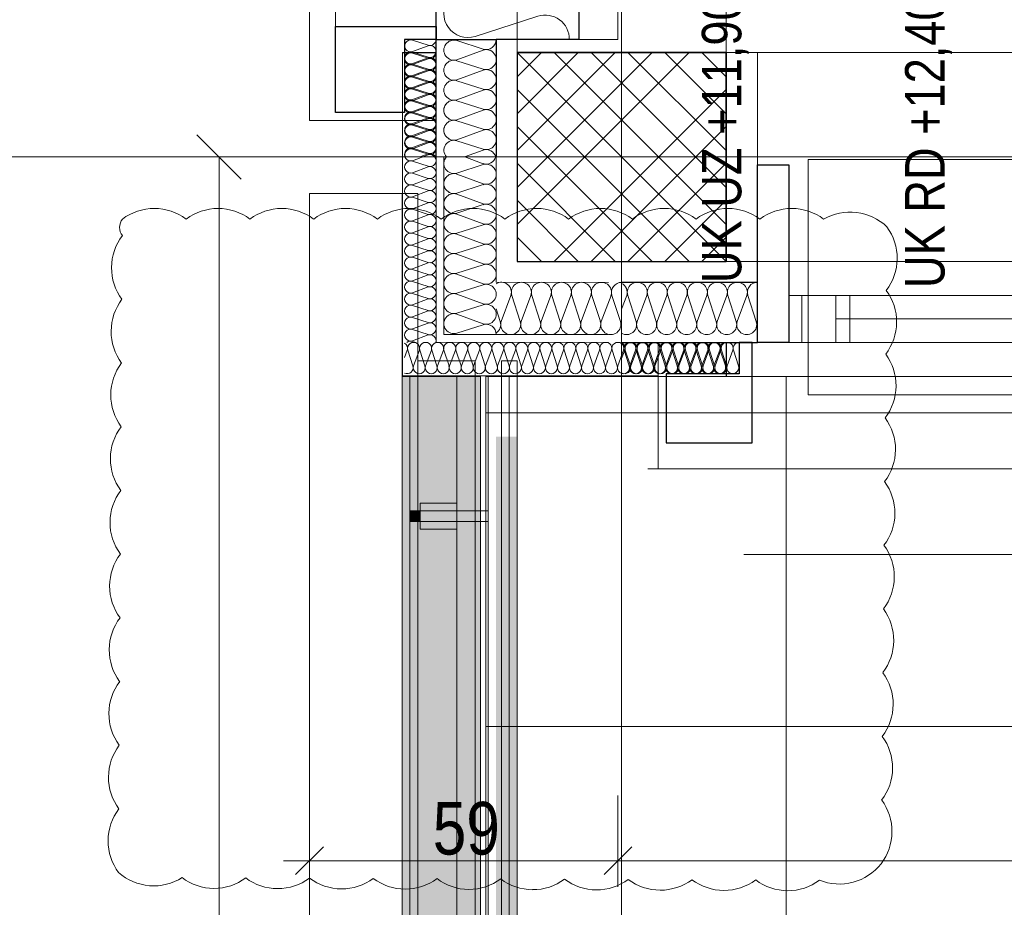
# Model space of a CAD drawing. Extents: x -420 to 300, y 62 to 1112.
# Tile 215 of 256: x -325 to -288, y 746 to 780. Entities that reach past the tile are written whole.
import ezdxf
from ezdxf.lldxf.tags import DXFTag

# ---------------------------------------------------------------- set-up
doc = ezdxf.new("R2010")
doc.units = 0
doc.layers.get('0').update_dxf_attribs({"lineweight": 13})
for name, color, linetype, lineweight, true_color in [('00_E_ST_Handlaufleuchte_Bem', 7, 'Continuous', 5, 0x7d7d00), ('00_E_ST_Handlaufleuchte–Handlauf-Position', 7, 'Continuous', 5, 0x0000b2), ('30 -33 Aussenwände- 3 Aussenstützen', 7, 'Continuous', 50, 0x0000dd), ('30 -33 Aussenwände- 7 Fassade_ Elemente', 7, 'Continuous', 9, 0x00aacc), ('30 -34 Innenwände- 6 Elemente', 7, 'Continuous', 9, 0xff6633), ('30 -35 Decken- 1 Konstruktion-Träger- Stahlbeton', 7, 'Continuous', 13, 0x33aa00), ('30 -36 Dächer- 3 Dachbeläge', 7, 'Continuous', 15, 0x9999ff), ('30 -36 Dächer- 4 Dachbekleidungen', 7, 'Continuous', 9, 0xccccff), ('60- 61 allgemeine Ausstattung- 4 Terrassen', 9, 'Continuous', 9, 0x808080), ('70 -72 Beschriftung- 1 Beschriftung allgemein', 7, 'Continuous', 9, 0xff6633), ('70 -76 Bemaßung- 2 Allgemein', 9, 'Continuous', 5, 0x808080), ('70 -77 Revision- 2 Wolken sichtbar', 3, 'Continuous', 18, 0x00ff00)]:
    doc.layers.add(name, color=color, linetype=linetype, lineweight=lineweight, true_color=true_color)
doc.layers.add('70 -71 Achsen- 1 Gebäudeachsen', color=7, linetype='STRICHPUNKT2-A06CPUWML0', lineweight=18)
doc.styles.get("Standard").update_dxf_attribs({"font": 'ARIALN.TTF'})
tags = doc.linetypes.add('grob-A06CPUWHL0', pattern=[14, 3, -8, 3]).pattern_tags.tags
tags[8:9] = [DXFTag(74, 4), DXFTag(75, 0), DXFTag(340, '0'), DXFTag(46, 0.0), DXFTag(50, 0.0), DXFTag(44, 0.0), DXFTag(45, 0.0)]
tags[6:7] = [DXFTag(74, 4), DXFTag(75, 0), DXFTag(340, '0'), DXFTag(46, 0.0), DXFTag(50, 0.0), DXFTag(44, 0.0), DXFTag(45, 0.0)]
tags[4:5] = [DXFTag(74, 4), DXFTag(75, 0), DXFTag(340, '0'), DXFTag(46, 0.0), DXFTag(50, 0.0), DXFTag(44, 0.0), DXFTag(45, 0.0)]
tags = doc.linetypes.add('STRICHPUNKT2-A06CPUWML0', pattern=[12.7, 6.35, -3.175, 0, -3.175]).pattern_tags.tags
tags[10:11] = [DXFTag(74, 4), DXFTag(75, 0), DXFTag(340, '0'), DXFTag(46, 0.0), DXFTag(50, 0.0), DXFTag(44, 0.0), DXFTag(45, 0.0)]
tags[8:9] = [DXFTag(74, 4), DXFTag(75, 0), DXFTag(340, '0'), DXFTag(46, 0.0), DXFTag(50, 0.0), DXFTag(44, 0.0), DXFTag(45, 0.0)]
tags[6:7] = [DXFTag(74, 4), DXFTag(75, 0), DXFTag(340, '0'), DXFTag(46, 0.0), DXFTag(50, 0.0), DXFTag(44, 0.0), DXFTag(45, 0.0)]
tags[4:5] = [DXFTag(74, 4), DXFTag(75, 0), DXFTag(340, '0'), DXFTag(46, 0.0), DXFTag(50, 0.0), DXFTag(44, 0.0), DXFTag(45, 0.0)]

# ---------------------------------------------------------------- blocks, each defined once
blk = doc.blocks.new('Referenz-A06CPUWNL0', base_point=(-395.238, 76.953))
at = {"layer": '30 -33 Aussenwände- 3 Aussenstützen', "color": 0, "lineweight": 9}
for p, q in [((-306.298, 778.453), (-298.298, 770.453)), ((-299.712, 778.453), (-306.298, 771.868)), ((-301.126, 778.453), (-306.298, 773.282)), ((-302.54, 778.453), (-306.298, 774.696)), ((-303.955, 778.453), (-306.298, 776.11)), ((-305.369, 778.453), (-306.298, 777.524)), ((-304.884, 778.453), (-298.298, 771.868)), ((-303.469, 778.453), (-298.298, 773.282)), ((-302.055, 778.453), (-298.298, 774.696)), ((-300.641, 778.453), (-298.298, 776.11)), ((-299.227, 778.453), (-298.298, 777.524)), ((-306.298, 777.039), (-299.712, 770.453)), ((-298.298, 777.039), (-304.884, 770.453)), ((-306.298, 775.625), (-301.126, 770.453)), ((-298.298, 775.625), (-303.469, 770.453)), ((-302.298, 775.453), (-302.298, 773.453)), ((-303.298, 774.453), (-301.298, 774.453)), ((-306.298, 774.211), (-302.54, 770.453)), ((-298.298, 774.211), (-302.055, 770.453)), ((-306.298, 772.797), (-303.955, 770.453)), ((-298.298, 772.797), (-300.641, 770.453)), ((-306.298, 771.382), (-305.369, 770.453)), ((-298.298, 771.382), (-299.227, 770.453))]:
    blk.add_line(p, q, dxfattribs=at)
at = {"layer": '30 -33 Aussenwände- 3 Aussenstützen', "color": 0, "linetype": 'Continuous', "lineweight": 25, "ltscale": 0.25}
for p, q in [((-298.298, 778.453), (-306.298, 778.453)), ((-306.298, 778.453), (-306.298, 770.453)), ((-298.298, 770.453), (-298.298, 778.453)), ((-306.298, 770.453), (-298.298, 770.453))]:
    blk.add_line(p, q, dxfattribs=at)
at = {"layer": '30 -33 Aussenwände- 7 Fassade_ Elemente', "color": 0, "linetype": 'Continuous', "lineweight": 25, "ltscale": 0.25}
for p, q in [((-309.398, 774.453), (-309.398, 834.453)), ((-303.938, 829.953), (-303.938, 778.953)), ((-313.238, 776.153), (-313.238, 779.453)), ((-313.238, 779.453), (-309.398, 779.453)), ((-309.398, 779.453), (-309.398, 778.953)), ((-309.398, 778.953), (-310.598, 778.953)), ((-310.598, 778.953), (-310.598, 776.153)), ((-309.398, 774.453), (-309.398, 778.953)), ((-309.398, 778.953), (-307.098, 778.953)), ((-303.938, 778.953), (-307.098, 778.953)), ((-307.098, 778.953), (-307.098, 774.453)), ((-310.678, 778.453), (-309.398, 778.453)), ((-310.598, 776.153), (-313.238, 776.153)), ((-297.098, 774.153), (-295.898, 774.153)), ((-297.098, 767.353), (-297.098, 774.153)), ((-295.898, 774.153), (-295.898, 767.353)), ((-297.098, 769.653), (-302.298, 769.653)), ((-297.098, 767.353), (-297.098, 769.653)), ((-302.298, 767.353), (-297.098, 767.353)), ((-298.301, 767.357), (-298.301, 766.077)), ((-297.798, 767.353), (-297.798, 766.153)), ((-297.298, 767.353), (-297.798, 767.353)), ((-297.298, 763.513), (-297.298, 767.353)), ((-295.898, 767.353), (-297.098, 767.353)), ((-297.798, 766.153), (-300.598, 766.153)), ((-300.598, 766.153), (-300.598, 763.513)), ((-300.598, 763.513), (-297.298, 763.513))]:
    blk.add_line(p, q, dxfattribs=at)
at = {"layer": '30 -33 Aussenwände- 7 Fassade_ Elemente', "color": 0, "linetype": 'Continuous', "ltscale": 0.13}
for p, q in [((-314.238, 833.053), (-314.238, 775.853)), ((-302.438, 778.953), (-302.438, 829.953)), ((-313.238, 779.453), (-313.238, 829.453)), ((-309.398, 829.453), (-309.398, 779.453)), ((-305.498, 779.84), (-307.898, 779.069)), ((-309.398, 779.453), (-313.238, 779.453)), ((-309.698, 778.732), (-310.298, 778.924)), ((-309.398, 778.953), (-302.438, 778.953)), ((-309.398, 775.853), (-309.398, 778.953)), ((-310.298, 778.487), (-309.698, 778.709)), ((-307.598, 778.584), (-308.598, 778.905)), ((-308.598, 778.177), (-307.598, 778.546)), ((-310.678, 766.073), (-310.678, 778.453)), ((-310.678, 778.453), (-309.398, 778.453)), ((-309.698, 778.272), (-310.298, 778.464)), ((-309.698, 778.232), (-310.298, 778.424)), ((-310.298, 777.987), (-309.698, 778.209)), ((-310.297, 778.027), (-309.697, 778.249)), ((-297.098, 778.453), (-297.098, 767.353)), ((-309.698, 777.772), (-310.298, 777.965)), ((-309.698, 777.772), (-310.298, 777.965)), ((-309.697, 777.812), (-310.297, 778.005)), ((-310.297, 777.568), (-309.697, 777.79)), ((-307.598, 777.818), (-308.598, 778.139)), ((-310.298, 777.528), (-309.698, 777.75)), ((-310.298, 777.528), (-309.698, 777.75)), ((-309.698, 777.312), (-310.298, 777.505)), ((-309.697, 777.353), (-310.297, 777.545)), ((-308.598, 777.411), (-307.598, 777.78)), ((-310.298, 777.068), (-309.698, 777.29)), ((-309.698, 776.853), (-310.298, 777.046)), ((-310.297, 777.108), (-309.697, 777.33)), ((-309.696, 776.893), (-310.297, 777.085)), ((-307.598, 777.052), (-308.598, 777.373)), ((-310.298, 776.608), (-309.698, 776.83)), ((-310.296, 776.648), (-309.696, 776.871)), ((-308.598, 776.645), (-307.598, 777.014)), ((-309.698, 776.393), (-310.298, 776.586)), ((-310.298, 776.149), (-309.698, 776.371)), ((-309.696, 776.433), (-310.296, 776.626)), ((-310.296, 776.189), (-309.696, 776.411)), ((-307.598, 776.286), (-308.598, 776.607)), ((-309.698, 775.933), (-310.298, 776.126)), ((-310.298, 775.689), (-309.698, 775.911)), ((-309.696, 775.974), (-310.296, 776.166)), ((-310.296, 775.729), (-309.696, 775.951)), ((-308.598, 775.878), (-307.598, 776.248)), ((-314.238, 775.853), (-309.398, 775.853)), ((-309.698, 775.474), (-310.298, 775.667)), ((-309.695, 775.514), (-310.296, 775.707)), ((-307.598, 775.52), (-308.598, 775.841)), ((-310.298, 775.23), (-309.698, 775.451)), ((-309.698, 775.014), (-310.298, 775.207)), ((-310.295, 775.269), (-309.695, 775.492)), ((-309.695, 775.055), (-310.295, 775.247)), ((-308.598, 775.112), (-307.598, 775.482)), ((-302.298, 775.453), (-302.298, 773.453)), ((-302.298, 773.453), (-302.298, 775.453)), ((-302.298, 773.453), (-302.298, 775.453)), ((-310.298, 774.77), (-309.698, 774.992)), ((-310.295, 774.81), (-309.695, 775.032)), ((-309.695, 774.595), (-310.295, 774.787)), ((-307.598, 774.754), (-308.598, 775.075)), ((-309.698, 774.555), (-310.298, 774.747)), ((-310.298, 774.31), (-309.698, 774.532)), ((-309.695, 774.572), (-310.017, 774.453)), ((-309.398, 767.358), (-309.398, 774.453)), ((-309.098, 767.658), (-309.098, 774.453)), ((-307.598, 774.716), (-308.308, 774.453)), ((-307.598, 774.196), (-308.293, 774.453)), ((-307.098, 769.657), (-307.098, 774.453)), ((-303.298, 774.453), (-301.298, 774.453)), ((-303.298, 774.453), (-301.298, 774.453)), ((-303.298, 774.453), (-301.298, 774.453)), ((-309.698, 774.095), (-310.298, 774.288)), ((-310.298, 773.851), (-309.698, 774.072)), ((-307.598, 774.159), (-308.598, 773.837)), ((-309.698, 773.635), (-310.298, 773.828)), ((-308.598, 773.8), (-307.598, 773.43)), ((-310.298, 773.391), (-309.698, 773.613)), ((-309.698, 773.176), (-310.298, 773.369)), ((-307.598, 773.393), (-308.598, 773.071)), ((-307.598, 773.393), (-308.598, 773.071)), ((-314.238, 773.053), (-310.698, 773.053)), ((-314.238, 610.853), (-314.238, 773.053)), ((-314.238, 773.053), (-310.098, 773.053)), ((-314.238, 610.853), (-314.238, 773.053)), ((-310.698, 773.053), (-310.698, 610.853)), ((-310.298, 772.931), (-309.698, 773.153)), ((-309.698, 772.716), (-310.298, 772.909)), ((-310.098, 773.053), (-310.098, 610.853)), ((-308.598, 773.034), (-307.598, 772.664)), ((-308.598, 773.034), (-307.598, 772.664)), ((-310.298, 772.472), (-309.698, 772.694)), ((-307.598, 772.627), (-308.598, 772.305)), ((-307.598, 772.627), (-308.598, 772.305)), ((-309.698, 772.256), (-310.298, 772.449)), ((-310.298, 772.012), (-309.698, 772.234)), ((-308.598, 772.268), (-307.598, 771.898)), ((-309.698, 771.797), (-310.298, 771.99)), ((-310.298, 771.553), (-309.698, 771.774)), ((-307.598, 771.861), (-308.598, 771.539)), ((-309.698, 771.337), (-310.298, 771.53)), ((-308.598, 771.502), (-307.598, 771.132)), ((-310.298, 771.093), (-309.698, 771.315)), ((-309.698, 770.878), (-310.298, 771.07)), ((-307.598, 771.095), (-308.598, 770.773)), ((-310.298, 770.633), (-309.698, 770.855)), ((-308.598, 770.736), (-307.598, 770.366)), ((-309.698, 770.418), (-310.298, 770.611)), ((-310.298, 770.174), (-309.698, 770.395)), ((-307.598, 770.328), (-308.598, 770.007)), ((-309.698, 769.958), (-310.298, 770.151)), ((-310.298, 769.714), (-309.698, 769.936)), ((-308.598, 769.97), (-307.598, 769.6)), ((-309.698, 769.499), (-310.298, 769.691)), ((-307.598, 769.562), (-308.598, 769.241)), ((-302.798, 769.653), (-307.098, 769.657)), ((-310.298, 769.254), (-309.698, 769.476)), ((-309.698, 769.039), (-310.298, 769.232)), ((-308.598, 769.204), (-307.598, 768.834)), ((-308.598, 769.204), (-307.598, 768.834)), ((-306.905, 768.157), (-306.535, 769.156)), ((-306.497, 769.156), (-306.177, 768.156)), ((-306.139, 768.156), (-305.769, 769.156)), ((-305.731, 769.156), (-305.411, 768.155)), ((-305.731, 769.156), (-305.411, 768.155)), ((-305.373, 768.155), (-305.003, 769.155)), ((-305.373, 768.155), (-305.003, 769.155)), ((-304.965, 769.155), (-304.644, 768.155)), ((-304.965, 769.155), (-304.644, 768.155)), ((-304.607, 768.155), (-304.237, 769.155)), ((-304.199, 769.154), (-303.878, 768.154)), ((-303.841, 768.154), (-303.471, 769.154)), ((-303.841, 768.154), (-303.471, 769.154)), ((-303.433, 769.154), (-303.112, 768.154)), ((-303.433, 769.154), (-303.112, 768.154)), ((-303.075, 768.154), (-302.704, 769.153)), ((-302.667, 769.153), (-302.346, 768.153)), ((-302.101, 769.153), (-302.298, 768.622)), ((-302.064, 769.153), (-301.742, 768.153)), ((-301.705, 768.153), (-301.335, 769.153)), ((-301.298, 769.153), (-300.976, 768.153)), ((-300.939, 768.153), (-300.569, 769.153)), ((-300.532, 769.153), (-300.21, 768.153)), ((-300.173, 768.153), (-299.803, 769.153)), ((-299.765, 769.153), (-299.444, 768.153)), ((-299.407, 768.153), (-299.037, 769.153)), ((-298.999, 769.153), (-298.678, 768.153)), ((-298.641, 768.153), (-298.271, 769.153)), ((-298.233, 769.153), (-297.912, 768.153)), ((-297.875, 768.153), (-297.505, 769.153)), ((-297.467, 769.153), (-297.146, 768.153)), ((-295.398, 767.353), (-295.398, 769.153)), ((-295.398, 769.153), (-250.931, 769.153)), ((-310.298, 768.795), (-309.698, 769.017)), ((-309.698, 768.579), (-310.298, 768.772)), ((-309.698, 768.579), (-310.298, 768.772)), ((-307.598, 768.796), (-308.598, 768.475)), ((-307.598, 768.796), (-308.598, 768.475)), ((-310.298, 768.335), (-309.698, 768.557)), ((-310.298, 768.335), (-309.698, 768.557)), ((-308.598, 768.437), (-307.598, 768.068)), ((-307.098, 768.643), (-306.943, 768.157)), ((-309.698, 768.12), (-310.298, 768.313)), ((-309.698, 768.12), (-310.298, 768.313)), ((-310.298, 767.875), (-309.698, 768.097)), ((-307.598, 768.03), (-308.598, 767.709)), ((-309.698, 767.66), (-310.298, 767.853)), ((-310.298, 767.416), (-309.698, 767.638)), ((-302.799, 767.653), (-309.098, 767.658)), ((-310.174, 767.353), (-310.298, 767.393)), ((-302.799, 767.353), (-309.398, 767.358)), ((-297.098, 767.353), (-300.898, 767.353)), ((-300.898, 767.353), (-300.898, 762.513)), ((-250.931, 767.353), (-295.398, 767.353)), ((-310.496, 767.057), (-310.598, 766.781)), ((-310.473, 767.057), (-310.28, 766.457)), ((-310.258, 766.457), (-310.036, 767.057)), ((-310.014, 767.057), (-309.821, 766.457)), ((-310.014, 767.057), (-309.821, 766.457)), ((-309.798, 766.457), (-309.576, 767.057)), ((-309.798, 766.457), (-309.576, 767.057)), ((-309.554, 767.057), (-309.361, 766.457)), ((-309.554, 767.057), (-309.361, 766.457)), ((-309.339, 766.457), (-309.117, 767.057)), ((-309.094, 767.057), (-308.901, 766.457)), ((-308.879, 766.457), (-308.657, 767.057)), ((-308.635, 767.057), (-308.442, 766.457)), ((-308.419, 766.457), (-308.198, 767.057)), ((-308.175, 767.057), (-307.982, 766.457)), ((-307.96, 766.457), (-307.738, 767.057)), ((-307.715, 767.057), (-307.523, 766.457)), ((-307.5, 766.457), (-307.278, 767.057)), ((-307.256, 767.057), (-307.063, 766.457)), ((-307.04, 766.457), (-306.819, 767.057)), ((-306.796, 767.057), (-306.603, 766.457)), ((-306.581, 766.457), (-306.359, 767.057)), ((-306.337, 767.057), (-306.144, 766.457)), ((-306.121, 766.457), (-305.899, 767.057)), ((-305.877, 767.057), (-305.684, 766.457)), ((-305.662, 766.457), (-305.44, 767.057)), ((-305.417, 767.057), (-305.224, 766.457)), ((-305.202, 766.457), (-304.98, 767.057)), ((-304.958, 767.057), (-304.765, 766.457)), ((-304.742, 766.457), (-304.52, 767.057)), ((-304.498, 767.057), (-304.305, 766.457)), ((-304.283, 766.457), (-304.061, 767.057)), ((-304.038, 767.057), (-303.846, 766.457)), ((-303.823, 766.457), (-303.601, 767.057)), ((-303.579, 767.057), (-303.386, 766.457)), ((-303.363, 766.457), (-303.142, 767.057)), ((-303.119, 767.057), (-302.926, 766.457)), ((-302.904, 766.457), (-302.682, 767.057)), ((-302.659, 767.057), (-302.467, 766.457)), ((-302.444, 766.457), (-302.222, 767.057)), ((-302.179, 767.056), (-302.298, 766.735)), ((-302.2, 767.057), (-302.007, 766.457)), ((-302.156, 767.056), (-301.964, 766.456)), ((-301.985, 766.457), (-301.763, 767.057)), ((-301.941, 766.456), (-301.719, 767.056)), ((-301.74, 767.057), (-301.547, 766.457)), ((-301.697, 767.056), (-301.504, 766.456)), ((-301.525, 766.457), (-301.303, 767.057)), ((-301.482, 766.456), (-301.259, 767.056)), ((-301.281, 767.057), (-301.088, 766.457)), ((-301.237, 767.056), (-301.045, 766.456)), ((-301.065, 766.457), (-300.843, 767.057)), ((-301.022, 766.456), (-300.8, 767.055)), ((-300.821, 767.057), (-300.628, 766.457)), ((-300.777, 767.055), (-300.585, 766.455)), ((-300.606, 766.457), (-300.384, 767.057)), ((-300.562, 766.455), (-300.34, 767.055)), ((-300.361, 767.057), (-300.168, 766.457)), ((-300.318, 767.055), (-300.125, 766.455)), ((-300.146, 766.457), (-299.924, 767.057)), ((-300.103, 766.455), (-299.881, 767.055)), ((-299.902, 767.057), (-299.709, 766.457)), ((-299.858, 767.055), (-299.666, 766.455)), ((-299.686, 766.457), (-299.465, 767.057)), ((-299.643, 766.455), (-299.421, 767.054)), ((-299.442, 767.057), (-299.249, 766.457)), ((-299.398, 767.054), (-299.206, 766.454)), ((-299.227, 766.457), (-299.005, 767.057)), ((-299.227, 766.457), (-299.005, 767.057)), ((-299.184, 766.454), (-298.961, 767.054)), ((-298.982, 767.057), (-298.79, 766.457)), ((-298.982, 767.057), (-298.79, 766.457)), ((-298.939, 767.054), (-298.746, 766.454)), ((-298.767, 766.457), (-298.545, 767.057)), ((-298.724, 766.454), (-298.502, 767.054)), ((-298.523, 767.057), (-298.33, 766.457)), ((-298.479, 767.054), (-298.287, 766.453)), ((-298.264, 766.453), (-298.042, 767.053)), ((-298.02, 767.053), (-297.827, 766.453)), ((-310.098, 376.653), (-310.098, 766.653)), ((-300.898, 766.073), (-310.678, 766.073))]:
    blk.add_line(p, q, dxfattribs=at)
at = {"layer": '30 -33 Aussenwände- 7 Fassade_ Elemente', "color": 0}
for p, q in [((-251.164, 774.353), (-295.164, 774.353)), ((-295.164, 774.353), (-295.164, 769.153)), ((-293.564, 769.153), (-295.164, 769.153)), ((-295.164, 769.153), (-295.164, 767.353)), ((-293.564, 767.353), (-293.564, 769.153)), ((-293.564, 769.153), (-252.764, 769.153)), ((-293.564, 768.253), (-252.764, 768.253)), ((-295.164, 765.353), (-295.164, 767.353)), ((-295.164, 767.353), (-293.564, 767.353)), ((-252.764, 767.353), (-293.564, 767.353)), ((-251.164, 765.353), (-295.164, 765.353))]:
    blk.add_line(p, q, dxfattribs=at)
at = {"layer": '30 -33 Aussenwände- 7 Fassade_ Elemente', "color": 0, "linetype": 'Continuous', "lineweight": 18, "ltscale": 0.18}
for p, q in [((-295.898, 767.353), (-295.898, 769.153)), ((-295.898, 769.153), (-294.098, 769.153)), ((-294.098, 769.153), (-294.098, 767.353)), ((-252.098, 768.253), (-294.098, 768.253)), ((-294.098, 767.353), (-295.898, 767.353))]:
    blk.add_line(p, q, dxfattribs=at)
at = {"layer": '30 -33 Aussenwände- 7 Fassade_ Elemente', "color": 0, "linetype": 'grob-A06CPUWHL0', "ltscale": 0.13}
blk.add_line((-301.298, 762.513), (-151.298, 762.513), dxfattribs=at)
at = {"layer": '30 -33 Aussenwände- 7 Fassade_ Elemente', "color": 0, "linetype": 'Continuous', "ltscale": 0.13}
for centre, major_axis, end_param in [((-308.18, 779.943), (0.282, 0.874), 3.765224), ((-305.216, 778.966), (0.918, -0.013), 1.896254), ((-310.368, 778.705), (0.07, 0.219), 3.765224), ((-309.628, 778.95), (-0.07, -0.219), 1.896254), ((-308.715, 778.541), (0.117, 0.364), 3.765224), ((-307.48, 778.948), (-0.117, -0.364), 1.896254), ((-309.627, 778.491), (-0.07, -0.219), 3.764652), ((-307.48, 778.182), (-0.117, -0.364), 3.764652), ((-310.368, 778.246), (0.07, 0.219), 3.765224), ((-310.368, 778.206), (0.07, 0.219), 3.765224), ((-309.627, 778.45), (-0.07, -0.219), 1.896254), ((-309.627, 777.991), (-0.07, -0.219), 3.764652), ((-309.627, 777.991), (-0.07, -0.219), 3.764652), ((-309.627, 778.031), (-0.07, -0.219), 3.764652), ((-308.715, 777.775), (0.117, 0.364), 3.765224), ((-310.368, 777.786), (0.07, 0.219), 3.765224), ((-310.368, 777.746), (0.07, 0.219), 3.765224), ((-310.368, 777.746), (0.07, 0.219), 3.765224), ((-309.627, 777.571), (-0.07, -0.219), 3.764652), ((-307.48, 777.416), (-0.117, -0.364), 3.764652), ((-310.368, 777.287), (0.07, 0.219), 3.765224), ((-310.367, 777.326), (0.07, 0.219), 3.765224), ((-309.627, 777.531), (-0.07, -0.219), 3.764652), ((-309.627, 777.531), (-0.07, -0.219), 3.764652), ((-308.715, 777.009), (0.117, 0.364), 3.765224), ((-310.368, 776.827), (0.07, 0.219), 3.765224), ((-310.367, 776.867), (0.07, 0.219), 3.765224), ((-309.627, 777.071), (-0.07, -0.219), 3.764652), ((-309.626, 777.112), (-0.07, -0.219), 3.764652), ((-307.48, 776.65), (-0.117, -0.364), 3.764652), ((-307.48, 776.65), (0.31, 0.225), 1.254884), ((-309.627, 776.612), (-0.07, -0.219), 3.764652), ((-309.626, 776.652), (-0.07, -0.219), 3.764652), ((-307.48, 776.65), (0.31, -0.225), 1.254884), ((-310.368, 776.367), (0.07, 0.219), 3.765224), ((-310.367, 776.407), (0.07, 0.219), 3.765224), ((-309.627, 776.152), (-0.07, -0.219), 3.764652), ((-309.626, 776.192), (-0.07, -0.219), 3.764652), ((-308.715, 776.243), (0.117, 0.364), 3.765224), ((-308.715, 776.243), (-0.31, 0.225), 1.255075), ((-308.715, 776.243), (0.117, 0.364), 1.255075), ((-307.48, 776.65), (-0.117, -0.364), 1.254884), ((-307.48, 775.884), (-0.117, -0.364), 3.764652), ((-307.48, 775.884), (0.31, 0.225), 1.254884), ((-310.368, 775.908), (0.07, 0.219), 3.765224), ((-310.366, 775.948), (0.07, 0.219), 3.765224), ((-309.627, 775.692), (-0.07, -0.219), 3.764652), ((-309.625, 775.733), (-0.07, -0.219), 3.764652), ((-309.625, 775.733), (0.186, 0.135), 1.254884), ((-308.715, 776.243), (-0.31, -0.225), 1.255075), ((-307.48, 775.884), (0.31, -0.225), 1.254884), ((-310.368, 775.448), (0.07, 0.219), 3.765224), ((-310.366, 775.488), (0.07, 0.219), 3.765224), ((-310.366, 775.488), (-0.186, 0.135), 1.255075), ((-310.366, 775.488), (0.07, 0.219), 1.255075), ((-309.625, 775.733), (-0.07, -0.219), 1.254884), ((-309.625, 775.733), (0.186, -0.135), 1.254884), ((-308.715, 775.477), (0.117, 0.364), 3.765224), ((-308.715, 775.477), (-0.31, 0.225), 1.255075), ((-308.715, 775.477), (0.117, 0.364), 1.255075), ((-307.48, 775.884), (-0.117, -0.364), 1.254884), ((-307.48, 775.118), (0.31, 0.225), 1.254884), ((-310.368, 774.988), (0.07, 0.219), 3.765224), ((-310.365, 775.028), (0.07, 0.219), 3.765224), ((-310.365, 775.028), (-0.186, 0.135), 1.255075), ((-310.366, 775.488), (-0.186, -0.135), 1.255075), ((-310.365, 775.028), (0.07, 0.219), 1.255075), ((-309.627, 775.233), (-0.07, -0.219), 3.764652), ((-309.625, 775.273), (-0.07, -0.219), 3.764652), ((-309.625, 775.273), (0.186, 0.135), 1.254884), ((-309.625, 775.273), (0.186, -0.135), 1.254884), ((-308.715, 775.477), (-0.31, -0.225), 1.255075), ((-307.48, 775.118), (0.31, -0.225), 1.254884), ((-310.368, 774.529), (0.07, 0.219), 3.765224), ((-310.365, 774.569), (0.07, 0.219), 2.411197), ((-310.365, 775.028), (-0.186, -0.135), 1.255075), ((-309.627, 774.773), (-0.07, -0.219), 3.764652), ((-309.625, 775.273), (-0.07, -0.219), 1.254884), ((-309.624, 774.814), (0.186, 0.135), 1.254884), ((-309.624, 774.814), (0.186, -0.135), 1.254884), ((-308.715, 774.711), (0.117, 0.364), 2.619647), ((-307.48, 775.118), (-0.117, -0.364), 1.254884), ((-309.627, 774.314), (-0.07, -0.219), 3.764652), ((-309.624, 774.814), (-0.07, -0.219), 1.254884), ((-309.624, 774.354), (0.207, 0.1), 1.434048), ((-308.715, 774.202), (-0.288, 0.252), 2.600578), ((-307.48, 774.352), (0.369, 0.102), 1.613483), ((-307.48, 774.561), (-0.117, -0.364), 1.598679), ((-310.368, 774.069), (0.07, 0.219), 3.765224), ((-309.627, 773.854), (-0.07, -0.219), 3.764652), ((-307.48, 773.794), (0.31, 0.225), 1.254884), ((-310.368, 773.61), (0.07, 0.219), 3.765224), ((-308.715, 773.436), (0.117, 0.364), 3.765224), ((-308.715, 773.436), (-0.31, 0.225), 1.255075), ((-308.715, 773.436), (0.117, 0.364), 1.255075), ((-307.48, 773.794), (0.31, -0.225), 1.254884), ((-310.368, 773.15), (0.07, 0.219), 3.765224), ((-309.627, 773.394), (-0.07, -0.219), 3.764652), ((-307.48, 773.794), (-0.117, -0.364), 1.254884), ((-307.48, 773.028), (-0.117, -0.364), 3.764652), ((-307.48, 773.028), (0.31, 0.225), 1.254884), ((-310.368, 772.69), (0.07, 0.219), 3.765224), ((-309.627, 772.935), (-0.07, -0.219), 3.764652), ((-308.715, 772.67), (0.117, 0.364), 3.765224), ((-308.715, 772.67), (-0.31, 0.225), 1.255075), ((-308.715, 773.436), (-0.31, -0.225), 1.255075), ((-308.715, 772.67), (0.117, 0.364), 1.255075), ((-307.48, 773.028), (0.31, -0.225), 1.254884), ((-309.627, 772.475), (-0.07, -0.219), 3.764652), ((-307.48, 773.028), (-0.117, -0.364), 1.254884), ((-307.48, 772.262), (-0.117, -0.364), 3.764652), ((-307.48, 772.262), (0.31, 0.225), 1.254884), ((-310.368, 772.231), (0.07, 0.219), 3.765224), ((-309.627, 772.015), (-0.07, -0.219), 3.764652), ((-308.715, 771.903), (0.117, 0.364), 3.765224), ((-308.715, 772.67), (-0.31, -0.225), 1.255075), ((-307.48, 772.262), (0.31, -0.225), 1.254884), ((-310.368, 771.771), (0.07, 0.219), 3.765224), ((-309.627, 771.556), (-0.07, -0.219), 3.764652), ((-307.48, 772.262), (-0.117, -0.364), 1.254884), ((-307.48, 771.496), (-0.117, -0.364), 3.764652), ((-310.368, 771.311), (0.07, 0.219), 3.765224), ((-308.715, 771.137), (0.117, 0.364), 3.765224), ((-310.368, 770.852), (0.07, 0.219), 3.765224), ((-309.627, 771.096), (-0.07, -0.219), 3.764652), ((-307.48, 770.73), (-0.117, -0.364), 3.764652), ((-310.368, 770.392), (0.07, 0.219), 3.765224), ((-309.627, 770.636), (-0.07, -0.219), 3.764652), ((-308.715, 770.371), (0.117, 0.364), 3.765224), ((-309.627, 770.177), (-0.07, -0.219), 3.764652), ((-307.48, 769.964), (-0.117, -0.364), 3.764652), ((-310.368, 769.933), (0.07, 0.219), 3.765224), ((-309.627, 769.717), (-0.07, -0.219), 3.764652), ((-308.715, 769.605), (0.117, 0.364), 3.765224), ((-310.368, 769.473), (0.07, 0.219), 3.765224), ((-309.627, 769.258), (-0.07, -0.219), 3.764652), ((-307.48, 769.198), (-0.117, -0.364), 3.764652), ((-307.48, 769.198), (-0.117, -0.364), 3.764652), ((-306.899, 769.274), (0.364, -0.118), 2.429518), ((-306.133, 769.273), (-0.224, 0.31), 1.254884), ((-306.133, 769.273), (0.225, 0.31), 1.254884), ((-306.133, 769.273), (0.364, -0.118), 1.254884), ((-305.367, 769.273), (0.364, -0.118), 3.764652), ((-305.367, 769.273), (-0.224, 0.31), 1.254884), ((-305.367, 769.273), (0.225, 0.31), 1.254884), ((-305.367, 769.273), (0.364, -0.118), 1.254884), ((-304.601, 769.272), (0.364, -0.118), 3.764652), ((-304.601, 769.272), (-0.224, 0.31), 1.254884), ((-304.601, 769.272), (0.225, 0.31), 1.254884), ((-304.601, 769.272), (0.364, -0.118), 1.254884), ((-303.835, 769.272), (0.364, -0.118), 3.764652), ((-303.835, 769.272), (0.364, -0.118), 3.764652), ((-303.069, 769.271), (0.364, -0.118), 3.764652), ((-303.069, 769.271), (0.364, -0.118), 3.764652), ((-302.303, 769.27), (0.006, 0.383), 1.896254), ((-302.465, 769.271), (0.364, -0.117), 1.428714), ((-301.699, 769.271), (-0.225, 0.31), 1.254884), ((-301.699, 769.271), (0.225, 0.31), 1.254884), ((-301.699, 769.271), (0.364, -0.117), 1.254884), ((-300.933, 769.271), (0.364, -0.117), 3.764652), ((-300.933, 769.271), (-0.225, 0.31), 1.254884), ((-300.933, 769.271), (0.225, 0.31), 1.254884), ((-300.933, 769.271), (0.364, -0.117), 1.254884), ((-300.167, 769.271), (0.364, -0.117), 3.764652), ((-300.167, 769.271), (-0.225, 0.31), 1.254884), ((-300.167, 769.271), (0.225, 0.31), 1.254884), ((-300.167, 769.271), (0.364, -0.117), 1.254884), ((-299.401, 769.271), (0.364, -0.117), 3.764652), ((-298.635, 769.271), (0.364, -0.117), 3.764652), ((-297.869, 769.271), (0.364, -0.117), 3.764652), ((-297.103, 769.271), (0.005, 0.383), 1.896254), ((-310.368, 769.013), (0.07, 0.219), 3.765224), ((-308.715, 768.839), (0.117, 0.364), 3.765224), ((-308.715, 768.839), (0.117, 0.364), 3.765224), ((-310.368, 768.554), (0.07, 0.219), 3.765224), ((-310.368, 768.554), (0.07, 0.219), 1.255075), ((-309.627, 768.798), (-0.07, -0.219), 3.764652), ((-309.627, 768.798), (0.186, 0.135), 1.254884), ((-309.627, 768.798), (0.186, -0.135), 1.254884), ((-307.48, 768.432), (-0.117, -0.364), 3.764652), ((-307.48, 768.432), (-0.117, -0.364), 3.764652), ((-310.368, 768.554), (-0.186, 0.135), 1.255075), ((-310.368, 768.554), (-0.186, -0.135), 1.255075), ((-309.627, 768.798), (-0.07, -0.219), 1.254884), ((-309.627, 768.338), (-0.07, -0.219), 3.764652), ((-309.627, 768.338), (0.186, 0.135), 1.254884), ((-309.627, 768.338), (0.186, -0.135), 1.254884), ((-308.715, 768.073), (0.117, 0.364), 3.765224), ((-310.368, 768.094), (0.07, 0.219), 3.765224), ((-310.368, 768.094), (-0.186, 0.135), 1.255075), ((-310.368, 768.094), (0.07, 0.219), 1.255075), ((-309.627, 768.338), (-0.07, -0.219), 1.254884), ((-309.627, 767.879), (0.186, 0.135), 1.254884), ((-309.627, 767.879), (0.186, -0.135), 1.254884), ((-307.48, 767.666), (0.383, -0.005), 1.896254), ((-307.307, 768.039), (0.208, -0.321), 1.307885), ((-306.541, 768.039), (-0.364, 0.118), 1.255075), ((-306.541, 768.039), (0.224, -0.31), 1.255075), ((-305.775, 768.038), (-0.364, 0.118), 3.765224), ((-305.775, 768.038), (-0.364, 0.118), 1.255075), ((-305.775, 768.038), (0.224, -0.31), 1.255075), ((-305.009, 768.038), (-0.364, 0.118), 3.765224), ((-305.009, 768.038), (-0.364, 0.118), 1.255075), ((-305.009, 768.038), (0.224, -0.31), 1.255075), ((-304.243, 768.037), (-0.364, 0.118), 3.765224), ((-303.477, 768.037), (-0.364, 0.118), 3.765224), ((-303.477, 768.037), (-0.364, 0.118), 3.765224), ((-302.711, 768.036), (-0.364, 0.118), 3.765224), ((-302.107, 768.036), (-0.191, -0.332), 2.405647), ((-301.34, 768.036), (-0.364, 0.117), 3.765224), ((-301.34, 768.036), (-0.364, 0.117), 1.255075), ((-301.34, 768.036), (0.225, -0.31), 1.255075), ((-300.574, 768.036), (-0.364, 0.117), 3.765224), ((-300.574, 768.036), (-0.364, 0.117), 1.255075), ((-300.574, 768.036), (0.225, -0.31), 1.255075), ((-299.808, 768.036), (-0.364, 0.117), 3.765224), ((-299.042, 768.036), (-0.364, 0.117), 3.765224), ((-298.276, 768.036), (-0.364, 0.117), 3.765224), ((-297.51, 768.036), (-0.364, 0.117), 3.765224), ((-310.368, 767.634), (-0.186, 0.135), 1.255075), ((-310.368, 768.094), (-0.186, -0.135), 1.255075), ((-310.368, 767.634), (0.07, 0.219), 1.255075), ((-309.627, 767.879), (-0.07, -0.219), 1.254884), ((-309.627, 767.419), (0.22, -0.066), 2.172087), ((-306.541, 768.039), (-0.225, -0.31), 1.255075), ((-305.775, 768.038), (-0.225, -0.31), 1.255075), ((-305.009, 768.038), (-0.225, -0.31), 1.255075), ((-301.34, 768.036), (-0.225, -0.31), 1.255075), ((-300.574, 768.036), (-0.225, -0.31), 1.255075), ((-310.714, 767.127), (0.219, -0.07), 1.349822), ((-310.368, 767.634), (-0.186, -0.135), 1.255075), ((-310.368, 767.175), (0.07, 0.219), 0.990893), ((-310.255, 767.127), (-0.135, 0.186), 1.254884), ((-310.255, 767.127), (0.135, 0.186), 1.254884), ((-310.255, 767.127), (0.219, -0.07), 1.254884), ((-309.795, 767.127), (0.219, -0.07), 3.764652), ((-309.795, 767.127), (-0.135, 0.186), 1.254884), ((-309.795, 767.127), (0.135, 0.186), 1.254884), ((-309.795, 767.127), (0.219, -0.07), 1.254884), ((-309.335, 767.127), (0.219, -0.07), 3.764652), ((-309.335, 767.127), (-0.135, 0.186), 1.254884), ((-309.335, 767.127), (0.135, 0.186), 1.254884), ((-309.335, 767.127), (0.219, -0.07), 1.254884), ((-308.876, 767.127), (0.219, -0.07), 3.764652), ((-308.416, 767.127), (0.219, -0.07), 3.764652), ((-307.956, 767.127), (0.219, -0.07), 3.764652), ((-307.497, 767.127), (0.219, -0.07), 3.764652), ((-307.037, 767.127), (0.219, -0.07), 3.764652), ((-306.578, 767.127), (0.219, -0.07), 3.764652), ((-306.118, 767.127), (0.219, -0.07), 3.764652), ((-305.658, 767.127), (0.219, -0.07), 3.764652), ((-305.199, 767.127), (0.219, -0.07), 3.764652), ((-304.739, 767.127), (0.219, -0.07), 3.764652), ((-304.279, 767.127), (0.219, -0.07), 3.764652), ((-303.82, 767.127), (0.219, -0.07), 3.764652), ((-303.36, 767.127), (0.219, -0.07), 3.764652), ((-302.901, 767.127), (0.219, -0.07), 3.764652), ((-302.441, 767.127), (0.219, -0.07), 3.764652), ((-302.397, 767.127), (0.219, -0.071), 1.434048), ((-301.981, 767.127), (0.219, -0.07), 3.764652), ((-301.938, 767.127), (-0.135, 0.186), 1.254884), ((-301.938, 767.127), (0.135, 0.186), 1.254884), ((-301.938, 767.127), (0.219, -0.071), 1.254884), ((-301.522, 767.127), (0.219, -0.07), 3.764652), ((-301.478, 767.126), (0.219, -0.071), 3.764652), ((-301.478, 767.126), (-0.135, 0.186), 1.254884), ((-301.478, 767.126), (0.135, 0.186), 1.254884), ((-301.478, 767.126), (0.219, -0.071), 1.254884), ((-301.062, 767.127), (0.219, -0.07), 3.764652), ((-301.018, 767.126), (0.219, -0.071), 3.764652), ((-301.018, 767.126), (-0.135, 0.186), 1.254884), ((-301.018, 767.126), (0.135, 0.186), 1.254884), ((-301.018, 767.126), (0.219, -0.071), 1.254884), ((-300.602, 767.127), (0.219, -0.07), 3.764652), ((-300.559, 767.126), (0.219, -0.071), 3.764652), ((-300.143, 767.127), (0.219, -0.07), 3.764652), ((-300.099, 767.125), (0.219, -0.071), 3.764652), ((-299.683, 767.127), (0.219, -0.07), 3.764652), ((-299.639, 767.125), (0.219, -0.071), 3.764652), ((-299.223, 767.127), (0.219, -0.07), 3.764652), ((-299.223, 767.127), (0.219, -0.07), 3.764652), ((-299.18, 767.125), (0.219, -0.071), 3.764652), ((-298.764, 767.127), (0.219, -0.07), 3.764652), ((-298.764, 767.127), (0.219, -0.07), 3.764652), ((-298.72, 767.124), (0.219, -0.071), 3.764652), ((-298.304, 767.127), (0.003, 0.23), 1.896254), ((-298.261, 767.124), (0.219, -0.071), 3.764652), ((-297.801, 767.123), (0.003, 0.23), 1.896254), ((-310.499, 766.386), (-0.099, -0.207), 2.32715), ((-310.039, 766.386), (-0.219, 0.07), 3.765224), ((-310.039, 766.386), (-0.219, 0.07), 1.255075), ((-310.039, 766.386), (-0.135, -0.186), 1.255075), ((-310.039, 766.386), (0.135, -0.186), 1.255075), ((-309.58, 766.386), (-0.219, 0.07), 3.765224), ((-309.58, 766.386), (-0.219, 0.07), 1.255075), ((-309.58, 766.386), (-0.135, -0.186), 1.255075), ((-309.58, 766.386), (0.135, -0.186), 1.255075), ((-309.12, 766.386), (-0.219, 0.07), 3.765224), ((-308.66, 766.386), (-0.219, 0.07), 3.765224), ((-308.201, 766.386), (-0.219, 0.07), 3.765224), ((-307.741, 766.386), (-0.219, 0.07), 3.765224), ((-307.282, 766.386), (-0.219, 0.07), 3.765224), ((-306.822, 766.386), (-0.219, 0.07), 3.765224), ((-306.362, 766.386), (-0.219, 0.07), 3.765224), ((-305.903, 766.386), (-0.219, 0.07), 3.765224), ((-305.443, 766.386), (-0.219, 0.07), 3.765224), ((-304.983, 766.386), (-0.219, 0.07), 3.765224), ((-304.524, 766.386), (-0.219, 0.07), 3.765224), ((-304.064, 766.386), (-0.219, 0.07), 3.765224), ((-303.604, 766.386), (-0.219, 0.07), 3.765224), ((-303.145, 766.386), (-0.219, 0.07), 3.765224), ((-302.685, 766.386), (-0.219, 0.07), 3.765224), ((-302.226, 766.386), (-0.219, 0.07), 3.765224), ((-302.183, 766.386), (-0.116, -0.198), 2.411197), ((-301.766, 766.386), (-0.219, 0.07), 3.765224), ((-301.723, 766.386), (-0.219, 0.071), 3.765224), ((-301.723, 766.386), (-0.219, 0.071), 1.255075), ((-301.723, 766.386), (-0.135, -0.186), 1.255075), ((-301.723, 766.386), (0.135, -0.186), 1.255075), ((-301.306, 766.386), (-0.219, 0.07), 3.765224), ((-301.263, 766.385), (-0.219, 0.071), 3.765224), ((-301.263, 766.385), (-0.219, 0.071), 1.255075), ((-301.263, 766.385), (-0.135, -0.186), 1.255075), ((-301.263, 766.385), (0.135, -0.186), 1.255075), ((-300.847, 766.386), (-0.219, 0.07), 3.765224), ((-300.804, 766.385), (-0.219, 0.071), 3.765224), ((-300.387, 766.386), (-0.219, 0.07), 3.765224), ((-300.344, 766.385), (-0.219, 0.071), 3.765224), ((-299.927, 766.386), (-0.219, 0.07), 3.765224), ((-299.884, 766.384), (-0.219, 0.071), 3.765224), ((-299.468, 766.386), (-0.219, 0.07), 3.765224), ((-299.425, 766.384), (-0.219, 0.071), 3.765224), ((-299.008, 766.386), (-0.219, 0.07), 3.765224), ((-299.008, 766.386), (-0.219, 0.07), 3.765224), ((-298.965, 766.384), (-0.219, 0.071), 3.765224), ((-298.549, 766.386), (-0.219, 0.07), 3.765224), ((-298.505, 766.383), (-0.219, 0.071), 3.765224), ((-298.046, 766.383), (-0.219, 0.071), 3.765224)]:
    blk.add_ellipse(centre, major_axis=major_axis, ratio=1, start_param=0, end_param=end_param, dxfattribs=at)
at = {"layer": '30 -34 Innenwände- 6 Elemente', "color": 0, "linetype": 'Continuous', "ltscale": 0.13}
for p, q in [((-310.098, 766.653), (-310.098, 376.653)), ((-307.898, 766.653), (-310.098, 766.653)), ((-307.898, 378.853), (-307.898, 766.653)), ((-306.898, 766.653), (-306.898, 379.853)), ((-306.298, 766.653), (-306.898, 766.653)), ((-306.298, 380.453), (-306.298, 766.653))]:
    blk.add_line(p, q, dxfattribs=at)
at = {"layer": '30 -35 Decken- 1 Konstruktion-Träger- Stahlbeton', "color": 0, "linetype": 'grob-A06CPUWHL0', "lineweight": -2, "ltscale": 0.13}
for p, q in [((-306.298, 995.453), (-306.298, 778.453)), ((-298.298, 995.453), (-298.298, 778.453)), ((-298.298, 778.453), (-2.298, 778.453)), ((-298.298, 770.453), (-2.298, 770.453))]:
    blk.add_line(p, q, dxfattribs=at)
at = {"layer": '30 -35 Decken- 1 Konstruktion-Träger- Stahlbeton', "color": 0, "lineweight": 35}
for q in [(-306.298, 778.453), (-298.298, 770.453)]:
    blk.add_line((-298.298, 778.453), q, dxfattribs=at)
at = {"layer": '30 -36 Dächer- 3 Dachbeläge', "color": 0, "linetype": 'Continuous', "ltscale": 0.15}
for p, q in [((-310.698, 766.053), (-310.698, 376.053)), ((-307.698, 766.053), (-310.698, 766.053)), ((-307.698, 379.053), (-307.698, 766.053))]:
    blk.add_line(p, q, dxfattribs=at)
at = {"layer": '30 -36 Dächer- 3 Dachbeläge', "color": 0, "lineweight": 9}
for p, q in [((-310.398, 760.903), (-309.998, 760.903)), ((-309.998, 760.903), (-309.998, 760.503)), ((-309.998, 760.503), (-310.398, 760.503))]:
    blk.add_line(p, q, dxfattribs=at)
at = {"layer": '30 -36 Dächer- 3 Dachbeläge', "color": 0, "lineweight": 0}
for points in [[(-310.698, 376.053), (-310.698, 766.053), (-307.698, 376.053)], [(-307.698, 379.053), (-310.698, 766.053), (-307.698, 766.053)], [(-307.698, 376.053), (-310.698, 766.053), (-307.698, 379.053)], [(-309.998, 760.503), (-309.998, 760.903), (-310.398, 760.503)], [(-310.398, 760.503), (-309.998, 760.903), (-310.398, 760.903)]]:
    blk.add_solid(points, dxfattribs=at)
at = {"layer": '30 -36 Dächer- 4 Dachbekleidungen', "color": 0, "linetype": 'Continuous', "ltscale": 0.13}
for p, q in [((-310.398, 766.053), (-310.398, 376.353)), ((-308.598, 766.053), (-310.398, 766.053)), ((-308.598, 378.153), (-308.598, 766.053)), ((-306.598, 766.053), (-307.398, 766.053)), ((-307.398, 766.053), (-307.398, 379.353)), ((-306.598, 380.153), (-306.598, 766.053)), ((-308.598, 761.203), (-309.998, 761.203)), ((-309.998, 761.203), (-309.998, 760.903)), ((-308.598, 760.903), (-309.998, 760.903)), ((-309.998, 760.903), (-309.998, 760.503)), ((-308.598, 760.903), (-307.398, 760.903)), ((-307.398, 760.903), (-307.398, 760.503)), ((-309.998, 760.503), (-308.598, 760.503)), ((-309.998, 760.203), (-309.998, 760.503)), ((-307.398, 760.503), (-308.598, 760.503)), ((-308.598, 760.203), (-309.998, 760.203))]:
    blk.add_line(p, q, dxfattribs=at)
at = {"layer": '60- 61 allgemeine Ausstattung- 4 Terrassen', "color": 0}
for p, q in [((-307.498, 766.053), (3.502, 766.053)), ((-307.498, 379.253), (-307.498, 766.053)), ((-295.998, 379.253), (-295.998, 766.053)), ((-307.498, 764.653), (3.502, 764.653)), ((-307.498, 752.653), (3.502, 752.653))]:
    blk.add_line(p, q, dxfattribs=at)
at = {"layer": '70 -71 Achsen- 1 Gebäudeachsen', "color": 0, "linetype": 'STRICHPUNKT2-A06CPUWML0', "ltscale": 0.18}
for p, q in [((-302.298, 1084.393), (-302.298, 84.953)), ((-387.238, 774.453), (76.501, 774.453))]:
    blk.add_line(p, q, dxfattribs=at)
at = {"layer": '70 -72 Beschriftung- 1 Beschriftung allgemein', "color": 0, "linetype": 'Continuous', "ltscale": 0.13}
for p, q in [((-306.298, 770.453), (-306.298, 778.453)), ((-302.298, 770.453), (-306.298, 770.453)), ((-250.628, 759.239), (-297.628, 759.239))]:
    blk.add_line(p, q, dxfattribs=at)
at = {"layer": '70 -76 Bemaßung- 2 Allgemein', "color": 0, "linetype": 'Continuous', "ltscale": 0.13}
for p, q in [((-314.238, 750.013), (-314.238, 746.513)), ((-302.438, 750.013), (-302.438, 746.513)), ((-302.438, 750.013), (-302.438, 746.513)), ((-315.238, 747.513), (-313.177, 747.513)), ((-303.498, 747.513), (-313.177, 747.513)), ((-301.438, 747.513), (-303.498, 747.513)), ((-303.438, 747.513), (-301.377, 747.513)), ((-153.858, 747.513), (-301.377, 747.513))]:
    blk.add_line(p, q, dxfattribs=at)
at = {"layer": '70 -76 Bemaßung- 2 Allgemein', "color": 0, "linetype": 'Continuous', "lineweight": 20, "ltscale": 0.2}
for p, q in [((-314.768, 746.983), (-313.707, 748.044)), ((-301.907, 748.044), (-302.968, 746.983)), ((-302.968, 746.983), (-301.907, 748.044))]:
    blk.add_line(p, q, dxfattribs=at)
at = {"layer": '70 -77 Revision- 2 Wolken sichtbar', "color": 0, "linetype": 'Continuous', "ltscale": 0.18}
for centre, major_axis in [((-320.174, 770.449), (0, 2.032)), ((-320.174, 770.449), (1.219, 1.626)), ((-317.736, 770.449), (0, 2.032)), ((-317.736, 770.449), (1.219, 1.626)), ((-315.298, 770.449), (0, 2.032)), ((-315.298, 770.449), (1.219, 1.626)), ((-312.859, 770.449), (0, 2.032)), ((-312.859, 770.449), (1.219, 1.626)), ((-310.421, 770.449), (0, 2.032)), ((-310.421, 770.449), (1.219, 1.626)), ((-307.982, 770.449), (0, 2.032)), ((-307.982, 770.449), (1.219, 1.626)), ((-305.544, 770.449), (0, 2.032)), ((-305.544, 770.449), (1.219, 1.626)), ((-303.106, 770.449), (0, 2.032)), ((-303.106, 770.449), (1.219, 1.626)), ((-300.667, 770.449), (0, 2.032)), ((-300.667, 770.449), (1.219, 1.626)), ((-298.229, 770.449), (0, 2.032)), ((-298.229, 770.449), (1.219, 1.626)), ((-295.79, 770.449), (0, 2.032)), ((-295.79, 770.449), (1.219, 1.626)), ((-293.557, 770.314), (0.246, 2.017)), ((-293.557, 770.314), (1.407, 1.466)), ((-320.974, 771.756), (-0.42, 0.319)), ((-293.787, 770.576), (2.032, -0.019)), ((-319.779, 770.214), (-1.618, 1.229)), ((-320.974, 771.756), (-0.527, 0.003)), ((-293.787, 770.576), (1.614, -1.234)), ((-319.779, 770.214), (-2.032, 0.012)), ((-293.81, 768.137), (2.032, -0.019)), ((-319.794, 767.775), (-1.618, 1.229)), ((-293.81, 768.137), (1.614, -1.234)), ((-319.794, 767.775), (-2.032, 0.012)), ((-293.832, 765.699), (2.032, -0.019)), ((-319.808, 765.337), (-1.618, 1.229)), ((-293.832, 765.699), (1.614, -1.234)), ((-319.808, 765.337), (-2.032, 0.012)), ((-293.854, 763.261), (2.032, -0.019)), ((-319.823, 762.898), (-1.618, 1.229)), ((-293.854, 763.261), (1.614, -1.234)), ((-319.823, 762.898), (-2.032, 0.012)), ((-293.876, 760.822), (2.032, -0.019)), ((-319.837, 760.46), (-1.618, 1.229)), ((-319.837, 760.46), (-2.032, 0.012)), ((-293.876, 760.822), (1.614, -1.234)), ((-293.898, 758.384), (2.032, -0.019)), ((-319.852, 758.022), (-1.618, 1.229)), ((-293.898, 758.384), (1.614, -1.234)), ((-319.852, 758.022), (-2.032, 0.012)), ((-293.921, 755.946), (2.032, -0.019)), ((-319.867, 755.583), (-1.618, 1.229)), ((-319.867, 755.583), (-2.032, 0.012)), ((-293.921, 755.946), (1.614, -1.234)), ((-293.943, 753.507), (2.032, -0.019)), ((-319.881, 753.145), (-1.618, 1.229)), ((-293.943, 753.507), (1.614, -1.234)), ((-319.881, 753.145), (-2.032, 0.012)), ((-293.965, 751.069), (2.032, -0.019)), ((-319.896, 750.707), (-1.618, 1.229)), ((-293.965, 751.069), (1.614, -1.234)), ((-319.896, 750.707), (-2.032, 0.012)), ((-293.987, 748.631), (2.032, -0.019)), ((-319.91, 748.268), (-1.618, 1.229)), ((-293.987, 748.631), (1.614, -1.234)), ((-319.91, 748.268), (-2.032, 0.012)), ((-293.97, 748.653), (0.524, -1.963)), ((-320.199, 748.583), (-1.344, -1.524)), ((-320.199, 748.583), (-0.161, -2.026)), ((-317.887, 748.486), (-1.226, -1.621)), ((-317.887, 748.486), (-0.008, -2.032)), ((-315.449, 748.476), (-1.226, -1.621)), ((-315.449, 748.476), (-0.008, -2.032)), ((-313.01, 748.467), (-1.226, -1.621)), ((-313.01, 748.467), (-0.008, -2.032)), ((-310.572, 748.457), (-1.226, -1.621)), ((-310.572, 748.457), (-0.008, -2.032)), ((-308.133, 748.447), (-1.226, -1.621)), ((-308.133, 748.447), (-0.008, -2.032)), ((-305.695, 748.437), (-1.226, -1.621)), ((-305.695, 748.437), (-0.008, -2.032)), ((-303.257, 748.428), (-1.226, -1.621)), ((-303.257, 748.428), (-0.008, -2.032)), ((-300.818, 748.418), (-1.226, -1.621)), ((-300.818, 748.418), (-0.008, -2.032)), ((-298.38, 748.408), (-1.226, -1.621)), ((-298.38, 748.408), (-0.008, -2.032)), ((-295.942, 748.398), (-1.226, -1.621)), ((-295.942, 748.398), (-0.008, -2.032)), ((-293.97, 748.653), (-0.759, -1.885))]:
    blk.add_ellipse(centre, major_axis=major_axis, ratio=1, start_param=0, end_param=0.643501, dxfattribs=at)
at = {"layer": '70 -76 Bemaßung- 2 Allgemein', "color": 0, "linetype": 'Continuous', "ltscale": 0.13, "char_height": 1.51033, "attachment_point": 1, "rotation": 90}
for s, insert in [('{\\fArial Narrow;UK UZ +11,90m/2,85m}', (-299.229, 769.629)), ('{\\fArial Narrow;UK RD +12,40m/3,35m}', (-291.454, 769.437))]:
    blk.add_mtext(s, dxfattribs=dict(at, insert=insert))
at = {"layer": '70 -76 Bemaßung- 2 Allgemein', "color": 0, "linetype": 'Continuous', "ltscale": 0.13, "insert": (-309.522, 749.764), "char_height": 2.01377, "attachment_point": 1}
blk.add_mtext('{\\fArial Narrow;59}', dxfattribs=at)
blk = doc.blocks.new('Maß-A06CPUZJL0', base_point=(-321.164, 698.805))
at = {"color": 0, "linetype": 'ByBlock', "lineweight": -2, "ltscale": 0.13}
for p, q in [((-318.546, 775.302), (-316.849, 773.605)), ((-319.698, 774.453), (-307.698, 774.453)), ((-317.698, 699.653), (-317.698, 774.453))]:
    blk.add_line(p, q, dxfattribs=at)
blk = doc.blocks.new('Polygon-A06CPUZPL0', base_point=(-307.098, 260.853))
at = {"linetype": 'ByBlock', "lineweight": -2, "ltscale": 0.13}
blk.add_hatch(color=0, dxfattribs=at).paths.add_polyline_path([(-59.898, 260.853), (-232.898, 260.853), (-232.898, 261.653), (-60.698, 261.653), (-60.698, 379.653), (-307.098, 379.653), (-307.098, 763.751), (-306.298, 763.751), (-306.298, 380.453), (-59.898, 380.453)])

msp = doc.modelspace()

# ---------------------------------------------------------------- block references
at = {"color": 8, "lineweight": 13, "ltscale": 0.13, "true_color": 0x808080}
msp.add_blockref('Referenz-A06CPUWNL0', (-395.238, 76.953), dxfattribs=at)
at = {"layer": '00_E_ST_Handlaufleuchte_Bem', "ltscale": 0.13}
msp.add_blockref('Maß-A06CPUZJL0', (-321.164, 698.805), dxfattribs=at)
at = {"layer": '00_E_ST_Handlaufleuchte–Handlauf-Position', "ltscale": 0.13}
msp.add_blockref('Polygon-A06CPUZPL0', (-307.098, 260.853), dxfattribs=at)

doc.saveas('drawing.dxf')
